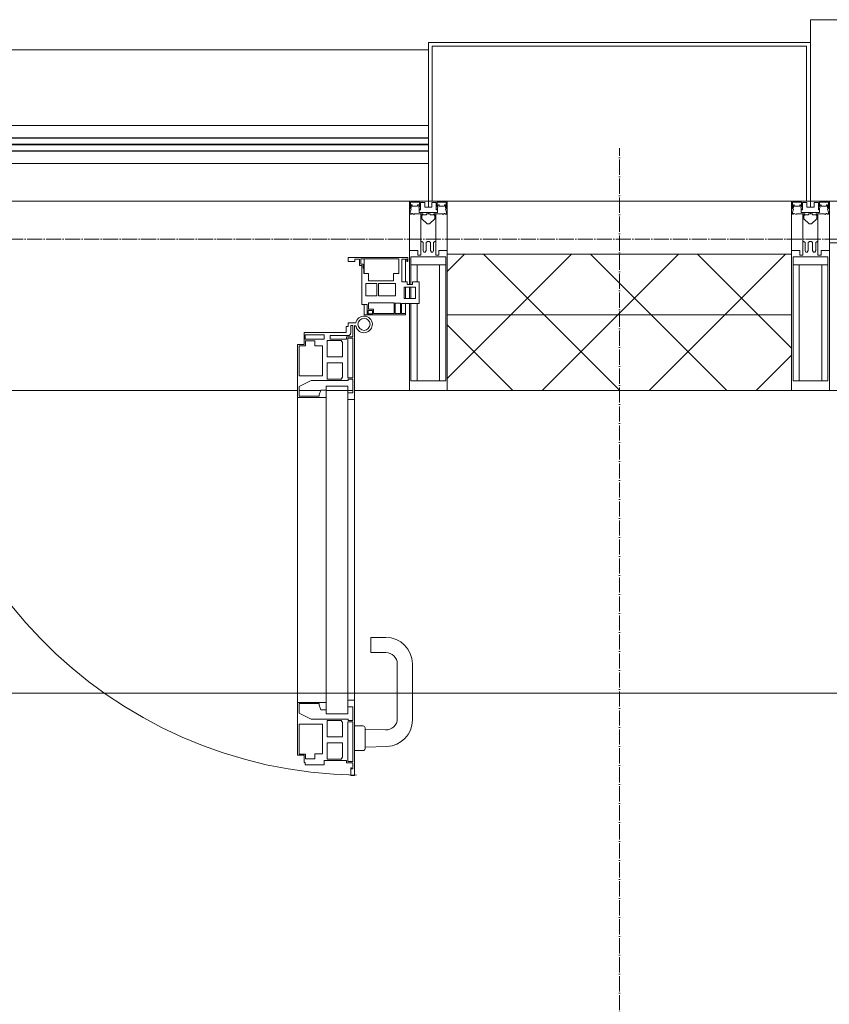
# Model space of a CAD drawing. Header units: millimetres. Extents: x 5617 to 101473, y 7718 to 212653.
# Tile 25 of 66: x 35038 to 36108, y 32089 to 33390. Entities that reach past the tile are written whole.
import ezdxf

# ---------------------------------------------------------------- set-up
doc = ezdxf.new("R2010")
doc.units = ezdxf.units.MM
doc.linetypes.add('ADSK_Линия сетки', pattern=[25, 20, -2.5, 0, -2.5])
doc.linetypes.add('Линия сетки', pattern=[25, 20, -2.5, 0, -2.5])
for name, color, linetype, lineweight in [('Двери', 7, 'Continuous', 18), ('Импосты витража', 7, 'Continuous', 18), ('Колонны', 7, 'Continuous', 18), ('Ограждение', 7, 'Continuous', 18), ('Оси', 7, 'Continuous', 9), ('Панели витража', 7, 'Continuous', 18), ('Перекрытия', 7, 'Continuous', 18), ('Поручни', 7, 'Continuous', 18), ('Стены разрез', 7, 'Continuous', 40), ('Стены штриховка', 7, 'Continuous', 40), ('Элементы узлов', 7, 'Continuous', 18)]:
    doc.layers.add(name, color=color, linetype=linetype, lineweight=lineweight)
pattern_1 = [(45, (0, 0), (-70.71068, 70.71068), []), (135, (0, 0), (-70.71068, -70.71068), [])]

# ---------------------------------------------------------------- blocks, each defined once
blk = doc.blocks.new('135_SLK_K4_AR_rvt-1-МКСС_К4_L19_64_800_')
at = {"layer": 'Перекрытия', "color": 253, "true_color": 0xaaaaaa}
blk.add_line((113250, 32500), (109700, 32500), dxfattribs=at)
blk = doc.blocks.new('System Panel - A_PAN_Glass-7513417-МКСС_К4_L19_64_800_')
at = {"layer": 'Панели витража', "color": 253, "lineweight": 5, "true_color": 0xaaaaaa}
for p, q in [((656.25, 0), (-656.25, 0)), ((-656.25, 0), (-656.25, -55)), ((656.25, -55), (656.25, 0)), ((-656.25, -55), (656.25, -55))]:
    blk.add_line(p, q, dxfattribs=at)
blk = doc.blocks.new('Rectangular Mullion - R_StandardFrame_50Wx250H-V62-МКСС_К4_L19_64_800_')
at = {"layer": 'Импосты витража', "color": 253, "lineweight": 5, "true_color": 0xaaaaaa}
blk.add_line((132872.5, 32900), (131560, 32900), dxfattribs=at)
blk = doc.blocks.new('Rectangular Mullion - 50Wx250H-V45-МКСС_К4_L19_64_800_')
at = {"layer": 'Элементы узлов', "color": 253, "lineweight": 5, "true_color": 0xaaaaaa}
for p, q in [((-25, 135.1), (-25, 250)), ((-25, 250), (0, 250)), ((25, 250), (0, 250)), ((25, 65.2), (25, 250)), ((-23, 237.3), (0, 237.3)), ((-23, 237.3), (-23, 135.1)), ((-14.9, 135.1), (-14.9, 237.3)), ((23, 237.3), (0, 237.3)), ((14.9, 84), (14.9, 237.3)), ((23, 237.3), (23, 73.6)), ((-25, 113.4), (-25, 128.4)), ((-23, 128.4), (-23, 113.4)), ((-25, 65.2), (-25, 110.1)), ((-23, 110.1), (-23, 73.6)), ((-14.9, 84), (-14.9, 106.6)), ((0, 84), (-23, 84)), ((0, 84), (23, 84)), ((-14, 65.2), (-25, 65.2)), ((-0.5, 73.6), (-23, 73.6)), ((-14, 71.3), (-14, 65.2)), ((-10, 71.3), (-14, 71.3)), ((-10, 53), (-10, 71.3)), ((-7, 65.2), (-5.9, 67.3)), ((-7, 65.2), (-7, 54.7)), ((-4.1, 67.3), (-5.9, 67.3)), ((-4.1, 67.3), (-2.9, 65.1)), ((0.5, 73.6), (23, 73.6)), ((4.1, 67.3), (2.9, 65.1)), ((4.1, 67.3), (5.9, 67.3)), ((7, 65.2), (5.9, 67.3)), ((7, 65.2), (7, 54.7)), ((10, 71.3), (14, 71.3)), ((10, 53), (10, 71.3)), ((14, 71.3), (14, 65.2)), ((14, 65.2), (25, 65.2)), ((-8.7, 53), (-10, 53)), ((-10, 53), (-10, 17)), ((-8.7, 53), (-7, 54.7)), ((-2.9, 65.1), (-2.9, 54.6)), ((-1.3, 53), (-2.9, 54.6)), ((0, 53), (-1.3, 53)), ((0, 53), (1.3, 53)), ((1.3, 53), (2.9, 54.6)), ((2.9, 65.1), (2.9, 54.6)), ((8.7, 53), (7, 54.7)), ((8.7, 53), (10, 53)), ((10, 53), (10, 17)), ((-8.5, 23), (-1.5, 30)), ((-1.5, 30), (0, 30)), ((1.5, 30), (0, 30)), ((8.5, 23), (1.5, 30)), ((-23.8, 14.6), (-25, 14.2)), ((-25, 0), (-25, 14.2)), ((-22.3, 17), (-23.8, 17)), ((-23.8, 17), (-23.8, 14.6)), ((-22.5, 10.6), (-23.8, 14.6)), ((-22.3, 17), (-22.3, 16)), ((-22.3, 16), (-21.3, 16)), ((-19, 17.6), (-21.3, 16)), ((-18.4, 16.6), (-19, 17.6)), ((-7.4, 16.6), (-18.4, 16.6)), ((-12.2, 9), (-12.2, 14.8)), ((-12.2, 14.8), (0, 14.8)), ((-10, 17), (-7.5, 17)), ((-8.5, 18.5), (-8.5, 23)), ((-7.5, 18.5), (-8.5, 18.5)), ((-7.5, 17), (-7.5, 18.5)), ((-7.4, 18), (-7.4, 16.6)), ((-2.6, 18), (-7.4, 18)), ((-2.6, 18), (-2.6, 16.8)), ((-2.6, 16.8), (0, 16.8)), ((2.6, 16.8), (0, 16.8)), ((0, 14.8), (0, 16.8)), ((0, 14.8), (0, 16.8)), ((12.2, 14.8), (0, 14.8)), ((2.6, 18), (2.6, 16.8)), ((2.6, 18), (7.4, 18)), ((7.4, 18), (7.4, 16.6)), ((7.4, 16.6), (18.4, 16.6)), ((7.5, 18.5), (8.5, 18.5)), ((7.5, 17), (7.5, 18.5)), ((10, 17), (7.5, 17)), ((8.5, 18.5), (8.5, 23)), ((12.2, 9), (12.2, 14.8)), ((18.4, 16.6), (19, 17.6)), ((19, 17.6), (21.3, 16)), ((22.3, 16), (21.3, 16)), ((22.3, 17), (22.3, 16)), ((22.3, 17), (23.8, 17)), ((22.5, 10.6), (23.8, 14.6)), ((23.8, 17), (23.8, 14.6)), ((23.8, 14.6), (25, 14.2)), ((25, 0), (25, 14.2)), ((-22.5, 10.6), (-23.7, 9.9)), ((-23.7, 1.3), (-23.7, 9.9)), ((-23.7, 1.3), (-11.8, 1.3)), ((-23.2, 10.2), (-22.5, 8)), ((-22.5, 8), (-22.5, 4.5)), ((-21.3, 4.5), (-22.5, 4.5)), ((-21.3, 4.5), (-21.3, 6.5)), ((-21.3, 6.5), (-14.2, 6.5)), ((-14.2, 6.5), (-14.2, 4.5)), ((-13.2, 4.5), (-14.2, 4.5)), ((-13.2, 4.5), (-12.2, 7.2)), ((-12.7, 7.6), (-11.3, 11.4)), ((-12.7, 7.6), (-11.8, 6.9)), ((-11.8, 1.3), (-11.8, 6.9)), ((-10.5, 11.2), (-11.3, 11.4)), ((-10.5, 1.5), (-10.5, 11.2)), ((-4.8, 1.5), (-10.5, 1.5)), ((0, 8), (-4.8, 8)), ((-4.8, 1.5), (-4.8, 8)), ((0, 0), (0, 8)), ((0, 8), (4.8, 8)), ((0, 0), (0, 8)), ((4.8, 1.5), (4.8, 8)), ((4.8, 1.5), (10.5, 1.5)), ((10.5, 11.2), (11.3, 11.4)), ((10.5, 1.5), (10.5, 11.2)), ((12.7, 7.6), (11.3, 11.4)), ((12.7, 7.6), (11.8, 6.9)), ((11.8, 1.3), (11.8, 6.9)), ((23.7, 1.3), (11.8, 1.3)), ((13.2, 4.5), (12.2, 7.2)), ((13.2, 4.5), (14.2, 4.5)), ((21.3, 6.5), (14.2, 6.5)), ((14.2, 6.5), (14.2, 4.5)), ((21.3, 4.5), (21.3, 6.5)), ((21.3, 4.5), (22.5, 4.5)), ((22.5, 10.6), (23.7, 9.9)), ((23.2, 10.2), (22.5, 8)), ((22.5, 8), (22.5, 4.5)), ((23.7, 1.3), (23.7, 9.9)), ((-25, 0), (0, 0)), ((25, 0), (0, 0))]:
    blk.add_line(p, q, dxfattribs=at)
for centre, start, end in [((-0.5, 73.1), 360, 90), ((0.5, 73.1), 90, 180)]:
    blk.add_arc(centre, 0.5, start, end, dxfattribs=at)
blk = doc.blocks.new('Rectangular Mullion - R_StandardFrame_50Wx250H-V59-МКСС_К4_L19_64_800_')
at = {"layer": 'Импосты витража', "color": 253, "lineweight": 5, "true_color": 0xaaaaaa}
for p, q in [((-25, 135.1), (-25, 250)), ((-25, 250), (25, 250)), ((25, 250), (25, 0)), ((-25, 113.4), (-25, 128.4)), ((-25, 0), (-25, 110.1)), ((0, 0), (-25, 0)), ((25, 0), (5, 0))]:
    blk.add_line(p, q, dxfattribs=at)
blk = doc.blocks.new('Rectangular Mullion - 50Wx250H-2623690-МКСС_К4_L19_64_800_')
at = {"layer": 'Элементы узлов', "color": 253, "lineweight": 5, "true_color": 0xaaaaaa}
for p, q in [((-25, 65.2), (-25, 250)), ((-25, 250), (0, 250)), ((25, 250), (0, 250)), ((25, 65.2), (25, 250)), ((-23, 237.3), (0, 237.3)), ((-23, 237.3), (-23, 73.6)), ((-14.9, 84), (-14.9, 237.3)), ((23, 237.3), (0, 237.3)), ((14.9, 84), (14.9, 237.3)), ((23, 237.3), (23, 73.6)), ((0, 84), (-23, 84)), ((0, 84), (23, 84)), ((-14, 65.2), (-25, 65.2)), ((-0.5, 73.6), (-23, 73.6)), ((-14, 71.3), (-14, 65.2)), ((-10, 71.3), (-14, 71.3)), ((-10, 53), (-10, 71.3)), ((-7, 65.2), (-5.9, 67.3)), ((-7, 65.2), (-7, 54.7)), ((-4.1, 67.3), (-5.9, 67.3)), ((-4.1, 67.3), (-2.9, 65.1)), ((0.5, 73.6), (23, 73.6)), ((4.1, 67.3), (2.9, 65.1)), ((4.1, 67.3), (5.9, 67.3)), ((7, 65.2), (5.9, 67.3)), ((7, 65.2), (7, 54.7)), ((10, 71.3), (14, 71.3)), ((10, 53), (10, 71.3)), ((14, 71.3), (14, 65.2)), ((14, 65.2), (25, 65.2)), ((-8.7, 53), (-10, 53)), ((-10, 53), (-10, 17)), ((-8.7, 53), (-7, 54.7)), ((-2.9, 65.1), (-2.9, 54.6)), ((-1.3, 53), (-2.9, 54.6)), ((0, 53), (-1.3, 53)), ((0, 53), (1.3, 53)), ((1.3, 53), (2.9, 54.6)), ((2.9, 65.1), (2.9, 54.6)), ((8.7, 53), (7, 54.7)), ((8.7, 53), (10, 53)), ((10, 53), (10, 17)), ((-8.5, 23), (-1.5, 30)), ((-1.5, 30), (0, 30)), ((1.5, 30), (0, 30)), ((8.5, 23), (1.5, 30)), ((-23.8, 14.6), (-25, 14.2)), ((-25, 0), (-25, 14.2)), ((-22.3, 17), (-23.8, 17)), ((-23.8, 17), (-23.8, 14.6)), ((-22.5, 10.6), (-23.8, 14.6)), ((-22.3, 17), (-22.3, 16)), ((-22.3, 16), (-21.3, 16)), ((-19, 17.6), (-21.3, 16)), ((-18.4, 16.6), (-19, 17.6)), ((-7.4, 16.6), (-18.4, 16.6)), ((-12.2, 9), (-12.2, 14.8)), ((-12.2, 14.8), (0, 14.8)), ((-10, 17), (-7.5, 17)), ((-8.5, 18.5), (-8.5, 23)), ((-7.5, 18.5), (-8.5, 18.5)), ((-7.5, 17), (-7.5, 18.5)), ((-7.4, 18), (-7.4, 16.6)), ((-2.6, 18), (-7.4, 18)), ((-2.6, 18), (-2.6, 16.8)), ((-2.6, 16.8), (0, 16.8)), ((2.6, 16.8), (0, 16.8)), ((0, 14.8), (0, 16.8)), ((0, 14.8), (0, 16.8)), ((12.2, 14.8), (0, 14.8)), ((2.6, 18), (2.6, 16.8)), ((2.6, 18), (7.4, 18)), ((7.4, 18), (7.4, 16.6)), ((7.4, 16.6), (18.4, 16.6)), ((7.5, 18.5), (8.5, 18.5)), ((7.5, 17), (7.5, 18.5)), ((10, 17), (7.5, 17)), ((8.5, 18.5), (8.5, 23)), ((12.2, 9), (12.2, 14.8)), ((18.4, 16.6), (19, 17.6)), ((19, 17.6), (21.3, 16)), ((22.3, 16), (21.3, 16)), ((22.3, 17), (22.3, 16)), ((22.3, 17), (23.8, 17)), ((22.5, 10.6), (23.8, 14.6)), ((23.8, 17), (23.8, 14.6)), ((23.8, 14.6), (25, 14.2)), ((25, 0), (25, 14.2)), ((-22.5, 10.6), (-23.7, 9.9)), ((-23.7, 1.3), (-23.7, 9.9)), ((-23.7, 1.3), (-11.8, 1.3)), ((-23.2, 10.2), (-22.5, 8)), ((-22.5, 8), (-22.5, 4.5)), ((-21.3, 4.5), (-22.5, 4.5)), ((-21.3, 4.5), (-21.3, 6.5)), ((-21.3, 6.5), (-14.2, 6.5)), ((-14.2, 6.5), (-14.2, 4.5)), ((-13.2, 4.5), (-14.2, 4.5)), ((-13.2, 4.5), (-12.2, 7.2)), ((-12.7, 7.6), (-11.3, 11.4)), ((-12.7, 7.6), (-11.8, 6.9)), ((-11.8, 1.3), (-11.8, 6.9)), ((-10.5, 11.2), (-11.3, 11.4)), ((-10.5, 1.5), (-10.5, 11.2)), ((-4.8, 1.5), (-10.5, 1.5)), ((0, 8), (-4.8, 8)), ((-4.8, 1.5), (-4.8, 8)), ((0, 0), (0, 8)), ((0, 8), (4.8, 8)), ((0, 0), (0, 8)), ((4.8, 1.5), (4.8, 8)), ((4.8, 1.5), (10.5, 1.5)), ((10.5, 11.2), (11.3, 11.4)), ((10.5, 1.5), (10.5, 11.2)), ((12.7, 7.6), (11.3, 11.4)), ((12.7, 7.6), (11.8, 6.9)), ((11.8, 1.3), (11.8, 6.9)), ((23.7, 1.3), (11.8, 1.3)), ((13.2, 4.5), (12.2, 7.2)), ((13.2, 4.5), (14.2, 4.5)), ((21.3, 6.5), (14.2, 6.5)), ((14.2, 6.5), (14.2, 4.5)), ((21.3, 4.5), (21.3, 6.5)), ((21.3, 4.5), (22.5, 4.5)), ((22.5, 10.6), (23.7, 9.9)), ((23.2, 10.2), (22.5, 8)), ((22.5, 8), (22.5, 4.5)), ((23.7, 1.3), (23.7, 9.9)), ((-25, 0), (0, 0)), ((25, 0), (0, 0))]:
    blk.add_line(p, q, dxfattribs=at)
for centre, start, end in [((-0.5, 73.1), 360, 90), ((0.5, 73.1), 90, 180)]:
    blk.add_arc(centre, 0.5, start, end, dxfattribs=at)
blk = doc.blocks.new('Rectangular Mullion - R_StandardFrame_50Wx250H-7511672-МКСС_К4_L19_64_800_')
at = {"layer": 'Импосты витража', "color": 253, "lineweight": 5, "true_color": 0xaaaaaa}
for p, q in [((-25, 0), (-25, 250)), ((-25, 250), (25, 250)), ((25, 250), (25, 0)), ((-5, 0), (-25, 0)), ((25, 0), (0, 0))]:
    blk.add_line(p, q, dxfattribs=at)
blk = doc.blocks.new('A_PAN_ALU_Door_Double - EXT_1_Double_EQ-7513418-МКСС_К4_L19_64_800_')
at = {"layer": 'Двери', "color": 253, "lineweight": 5, "true_color": 0xaaaaaa}
for p, q in [((-575.1, -160.7), (-585.4, -160.7)), ((-583.7, -164.2), (-583.7, -262.2)), ((-581.6, -179.2), (-581.6, -164.2)), ((-581.6, -164.2), (-578.6, -164.2)), ((-578.6, -164.2), (-578.6, -174.5)), ((-575.1, -165.6), (-575.1, -160.7)), ((-572.4, -165.6), (-575.1, -165.6)), ((-572.4, -173.3), (-572.4, -165.6)), ((572.4, -165.6), (575.1, -165.6)), ((572.4, -173.3), (572.4, -165.6)), ((575.1, -160.7), (585.4, -160.7)), ((575.1, -165.6), (575.1, -160.7)), ((581.6, -164.2), (578.6, -164.2)), ((578.6, -164.2), (578.6, -174.5)), ((581.6, -179.2), (581.6, -164.2)), ((583.7, -164.2), (583.7, -262.2)), ((-572.9, -179.2), (-581.6, -179.2)), ((-581.6, -233.4), (-581.6, -180.9)), ((-581.6, -180.9), (-574.6, -180.9)), ((-575.5, -177.5), (-551.3, -177.5)), ((-574.6, -180.9), (-574.6, -233.4)), ((-572.9, -182.2), (-572.9, -179.2)), ((-517.1, -173.3), (-572.4, -173.3)), ((-551.3, -177.5), (-551.3, -182.2)), ((-543.6, -182.2), (-543.6, -176.7)), ((-543.6, -176.7), (-518.6, -176.7)), ((-518.6, -176.7), (-518.6, -182.2)), ((-517.1, -189.3), (-517.1, -173.3)), ((517.1, -173.3), (572.4, -173.3)), ((517.1, -189.3), (517.1, -173.3)), ((518.6, -176.7), (518.6, -182.2)), ((543.6, -176.7), (518.6, -176.7)), ((543.6, -182.2), (543.6, -176.7)), ((551.3, -177.5), (551.3, -182.2)), ((575.5, -177.5), (551.3, -177.5)), ((572.9, -179.2), (581.6, -179.2)), ((572.9, -182.2), (572.9, -179.2)), ((574.6, -180.9), (574.6, -233.4)), ((581.6, -180.9), (574.6, -180.9)), ((581.6, -233.4), (581.6, -180.9)), ((-551.3, -182.2), (-572.9, -182.2)), ((-567.6, -186.7), (-566.1, -184)), ((-567.6, -205.7), (-567.6, -186.7)), ((-566.1, -184), (-547.7, -184)), ((-547.7, -184), (-547.7, -205.7)), ((-518.6, -182.2), (-543.6, -182.2)), ((-541.3, -230.6), (-541.3, -191)), ((-541.3, -191), (-531.2, -191)), ((-531.2, -191), (-531.2, -184.4)), ((-531.2, -184.4), (-518.8, -184.4)), ((-518.8, -184.4), (-518.8, -191)), ((-518.8, -191), (-510.6, -191)), ((-508.2, -189.3), (-517.1, -189.3)), ((-510.6, -191), (-510.6, -230.6)), ((-508.2, -259.2), (-508.2, -189.3)), ((508.2, -189.3), (517.1, -189.3)), ((508.2, -259.2), (508.2, -189.3)), ((510.6, -191), (510.6, -230.6)), ((518.8, -191), (510.6, -191)), ((518.6, -182.2), (543.6, -182.2)), ((518.8, -184.4), (518.8, -191)), ((531.2, -184.4), (518.8, -184.4)), ((531.2, -191), (531.2, -184.4)), ((541.3, -191), (531.2, -191)), ((541.3, -230.6), (541.3, -191)), ((547.7, -184), (547.7, -205.7)), ((566.1, -184), (547.7, -184)), ((551.3, -182.2), (572.9, -182.2)), ((567.6, -186.7), (566.1, -184)), ((567.6, -205.7), (567.6, -186.7)), ((-547.7, -205.7), (-567.6, -205.7)), ((547.7, -205.7), (567.6, -205.7)), ((-567.6, -232.6), (-567.6, -213.6)), ((-567.6, -213.6), (-547.7, -213.6)), ((-547.7, -213.6), (-547.7, -235.3)), ((567.6, -213.6), (547.7, -213.6)), ((547.7, -213.6), (547.7, -235.3)), ((567.6, -232.6), (567.6, -213.6)), ((-574.6, -233.4), (-581.6, -233.4)), ((-566.1, -235.3), (-567.6, -232.6)), ((-510.6, -230.6), (-541.3, -230.6)), ((510.6, -230.6), (541.3, -230.6)), ((566.1, -235.3), (567.6, -232.6)), ((574.6, -233.4), (581.6, -233.4)), ((-583.7, -244.2), (-583.7, -677.3)), ((-581.6, -253.1), (-581.6, -235.1)), ((-581.6, -235.1), (-575.4, -235.1)), ((-575.4, -235.1), (-575.4, -237.1)), ((-575.4, -237.1), (-526.4, -237.1)), ((-574.6, -244.2), (-546, -244.2)), ((-574.6, -244.2), (-574.6, -677.3)), ((-547.7, -235.3), (-566.1, -235.3)), ((-546, -677.3), (-546, -244.2)), ((-526.4, -237.1), (-510.6, -244.7)), ((-510.6, -244.7), (-510.6, -257.7)), ((526.4, -237.1), (510.6, -244.7)), ((510.6, -244.7), (510.6, -257.7)), ((575.4, -237.1), (526.4, -237.1)), ((546, -677.3), (546, -244.2)), ((574.6, -244.2), (546, -244.2)), ((547.7, -235.3), (566.1, -235.3)), ((574.6, -244.2), (574.6, -677.3)), ((575.4, -235.1), (575.4, -237.1)), ((581.6, -235.1), (575.4, -235.1)), ((581.6, -253.1), (581.6, -235.1)), ((583.7, -244.2), (583.7, -677.3)), ((-574.6, -253.1), (-581.6, -253.1)), ((-574.6, -262.2), (-574.6, -253.1)), ((-539.3, -249.6), (-546, -249.6)), ((-546, -249.6), (-546, -259.2)), ((-546, -259.2), (-508.2, -259.2)), ((-537.1, -255.7), (-539.3, -249.6)), ((-537.1, -257.7), (-537.1, -255.7)), ((-510.6, -257.7), (-537.1, -257.7)), ((-508.2, -662.3), (-508.2, -259.2)), ((546, -259.2), (508.2, -259.2)), ((508.2, -662.3), (508.2, -259.2)), ((510.6, -257.7), (537.1, -257.7)), ((537.1, -255.7), (539.3, -249.6)), ((537.1, -257.7), (537.1, -255.7)), ((539.3, -249.6), (546, -249.6)), ((546, -249.6), (546, -259.2)), ((574.6, -253.1), (581.6, -253.1)), ((574.6, -262.2), (574.6, -253.1)), ((-583.7, -262.2), (-574.6, -262.2)), ((583.7, -262.2), (574.6, -262.2)), ((-574.6, -659.3), (-583.7, -659.3)), ((-583.7, -659.3), (-583.7, -758.9)), ((-574.6, -659.3), (-583.7, -659.3)), ((-583.7, -659.3), (-583.7, -758.9)), ((-574.6, -668.4), (-574.6, -659.3)), ((-574.6, -668.4), (-574.6, -659.3)), ((-508.2, -662.3), (-546, -662.3)), ((-546, -662.3), (-546, -672)), ((-508.2, -662.3), (-546, -662.3)), ((-546, -662.3), (-546, -672)), ((-508.2, -732.3), (-508.2, -662.3)), ((-508.2, -732.3), (-508.2, -662.3)), ((508.2, -662.3), (546, -662.3)), ((508.2, -732.3), (508.2, -662.3)), ((508.2, -662.3), (546, -662.3)), ((508.2, -732.3), (508.2, -662.3)), ((546, -662.3), (546, -672)), ((546, -662.3), (546, -672)), ((574.6, -659.3), (583.7, -659.3)), ((574.6, -668.4), (574.6, -659.3)), ((574.6, -659.3), (583.7, -659.3)), ((574.6, -668.4), (574.6, -659.3)), ((583.7, -659.3), (583.7, -758.9)), ((583.7, -659.3), (583.7, -758.9)), ((-581.6, -686.5), (-581.6, -668.4)), ((-581.6, -668.4), (-574.6, -668.4)), ((-581.6, -686.5), (-581.6, -668.4)), ((-581.6, -668.4), (-574.6, -668.4)), ((-546, -672), (-539.3, -672)), ((-546, -672), (-539.3, -672)), ((-539.3, -672), (-537.1, -665.9)), ((-539.3, -672), (-537.1, -665.9)), ((-537.1, -665.9), (-537.1, -663.8)), ((-537.1, -663.8), (-510.6, -663.8)), ((-537.1, -665.9), (-537.1, -663.8)), ((-537.1, -663.8), (-510.6, -663.8)), ((-510.6, -663.8), (-510.6, -676.8)), ((-510.6, -663.8), (-510.6, -676.8)), ((510.6, -663.8), (510.6, -676.8)), ((537.1, -663.8), (510.6, -663.8)), ((510.6, -663.8), (510.6, -676.8)), ((537.1, -663.8), (510.6, -663.8)), ((537.1, -665.9), (537.1, -663.8)), ((537.1, -665.9), (537.1, -663.8)), ((539.3, -672), (537.1, -665.9)), ((539.3, -672), (537.1, -665.9)), ((546, -672), (539.3, -672)), ((546, -672), (539.3, -672)), ((581.6, -668.4), (574.6, -668.4)), ((581.6, -668.4), (574.6, -668.4)), ((581.6, -686.5), (581.6, -668.4)), ((581.6, -686.5), (581.6, -668.4)), ((-575.4, -686.5), (-581.6, -686.5)), ((-575.4, -686.5), (-581.6, -686.5)), ((-581.6, -740.6), (-581.6, -688.2)), ((-581.6, -688.2), (-574.6, -688.2)), ((-581.6, -740.6), (-581.6, -688.2)), ((-581.6, -688.2), (-574.6, -688.2)), ((-526.4, -684.5), (-575.4, -684.5)), ((-575.4, -684.5), (-575.4, -686.5)), ((-526.4, -684.5), (-575.4, -684.5)), ((-575.4, -684.5), (-575.4, -686.5)), ((-574.6, -677.3), (-546, -677.3)), ((-574.6, -688.2), (-574.6, -740.6)), ((-574.6, -688.2), (-574.6, -740.6)), ((-567.6, -688.9), (-566.1, -686.3)), ((-567.6, -688.9), (-566.1, -686.3)), ((-567.6, -708), (-567.6, -688.9)), ((-567.6, -708), (-567.6, -688.9)), ((-566.1, -686.3), (-547.7, -686.3)), ((-566.1, -686.3), (-547.7, -686.3)), ((-547.7, -686.3), (-547.7, -708)), ((-547.7, -686.3), (-547.7, -708)), ((-510.6, -676.8), (-526.4, -684.5)), ((-510.6, -676.8), (-526.4, -684.5)), ((510.6, -676.8), (526.4, -684.5)), ((510.6, -676.8), (526.4, -684.5)), ((526.4, -684.5), (575.4, -684.5)), ((526.4, -684.5), (575.4, -684.5)), ((574.6, -677.3), (546, -677.3)), ((547.7, -686.3), (547.7, -708)), ((566.1, -686.3), (547.7, -686.3)), ((547.7, -686.3), (547.7, -708)), ((566.1, -686.3), (547.7, -686.3)), ((567.6, -688.9), (566.1, -686.3)), ((567.6, -688.9), (566.1, -686.3)), ((567.6, -708), (567.6, -688.9)), ((567.6, -708), (567.6, -688.9)), ((581.6, -688.2), (574.6, -688.2)), ((574.6, -688.2), (574.6, -740.6)), ((581.6, -688.2), (574.6, -688.2)), ((574.6, -688.2), (574.6, -740.6)), ((575.4, -684.5), (575.4, -686.5)), ((575.4, -684.5), (575.4, -686.5)), ((575.4, -686.5), (581.6, -686.5)), ((575.4, -686.5), (581.6, -686.5)), ((581.6, -740.6), (581.6, -688.2)), ((581.6, -740.6), (581.6, -688.2)), ((-541.3, -730.5), (-541.3, -691)), ((-541.3, -691), (-510.6, -691)), ((-541.3, -730.5), (-541.3, -691)), ((-541.3, -691), (-510.6, -691)), ((-510.6, -691), (-510.6, -730.6)), ((-510.6, -691), (-510.6, -730.6)), ((541.3, -691), (510.6, -691)), ((510.6, -691), (510.6, -730.6)), ((541.3, -691), (510.6, -691)), ((510.6, -691), (510.6, -730.6)), ((541.3, -730.5), (541.3, -691)), ((541.3, -730.5), (541.3, -691)), ((-547.7, -708), (-567.6, -708)), ((-547.7, -708), (-567.6, -708)), ((547.7, -708), (567.6, -708)), ((547.7, -708), (567.6, -708)), ((-567.6, -734.8), (-567.6, -715.8)), ((-567.6, -715.8), (-547.7, -715.8)), ((-567.6, -734.8), (-567.6, -715.8)), ((-567.6, -715.8), (-547.7, -715.8)), ((-547.7, -715.8), (-547.7, -737.5)), ((-547.7, -715.8), (-547.7, -737.5)), ((567.6, -715.8), (547.7, -715.8)), ((547.7, -715.8), (547.7, -737.5)), ((567.6, -715.8), (547.7, -715.8)), ((547.7, -715.8), (547.7, -737.5)), ((567.6, -734.8), (567.6, -715.8)), ((567.6, -734.8), (567.6, -715.8)), ((-574.6, -740.6), (-581.6, -740.6)), ((-574.6, -740.6), (-581.6, -740.6)), ((-572.9, -742.3), (-572.9, -739.3)), ((-572.9, -739.3), (-543.6, -739.3)), ((-572.9, -742.3), (-572.9, -739.3)), ((-572.9, -739.3), (-543.6, -739.3)), ((-566.1, -737.5), (-567.6, -734.8)), ((-566.1, -737.5), (-567.6, -734.8)), ((-547.7, -737.5), (-566.1, -737.5)), ((-547.7, -737.5), (-566.1, -737.5)), ((-543.6, -739.3), (-543.6, -744.8)), ((-543.6, -739.3), (-543.6, -744.8)), ((-531.2, -730.5), (-541.3, -730.5)), ((-531.2, -730.5), (-541.3, -730.5)), ((-531.2, -737.1), (-531.2, -730.5)), ((-531.2, -737.1), (-531.2, -730.5)), ((-518.8, -737.1), (-531.2, -737.1)), ((-518.8, -737.1), (-531.2, -737.1)), ((-510.6, -730.6), (-518.8, -730.6)), ((-518.8, -730.6), (-518.8, -737.1)), ((-510.6, -730.6), (-518.8, -730.6)), ((-518.8, -730.6), (-518.8, -737.1)), ((-518.6, -744.8), (-518.6, -741.8)), ((-518.6, -741.8), (-517.1, -741.8)), ((-518.6, -744.8), (-518.6, -741.8)), ((-518.6, -741.8), (-517.1, -741.8)), ((-517.1, -741.8), (-517.1, -732.3)), ((-517.1, -732.3), (-508.2, -732.3)), ((-517.1, -741.8), (-517.1, -732.3)), ((-517.1, -732.3), (-508.2, -732.3)), ((517.1, -732.3), (508.2, -732.3)), ((517.1, -732.3), (508.2, -732.3)), ((510.6, -730.6), (518.8, -730.6)), ((510.6, -730.6), (518.8, -730.6)), ((517.1, -741.8), (517.1, -732.3)), ((517.1, -741.8), (517.1, -732.3)), ((518.6, -741.8), (517.1, -741.8)), ((518.6, -741.8), (517.1, -741.8)), ((518.6, -744.8), (518.6, -741.8)), ((518.6, -744.8), (518.6, -741.8)), ((518.8, -730.6), (518.8, -737.1)), ((518.8, -730.6), (518.8, -737.1)), ((518.8, -737.1), (531.2, -737.1)), ((518.8, -737.1), (531.2, -737.1)), ((531.2, -730.5), (541.3, -730.5)), ((531.2, -737.1), (531.2, -730.5)), ((531.2, -730.5), (541.3, -730.5)), ((531.2, -737.1), (531.2, -730.5)), ((543.6, -739.3), (543.6, -744.8)), ((572.9, -739.3), (543.6, -739.3)), ((543.6, -739.3), (543.6, -744.8)), ((572.9, -739.3), (543.6, -739.3)), ((547.7, -737.5), (566.1, -737.5)), ((547.7, -737.5), (566.1, -737.5)), ((566.1, -737.5), (567.6, -734.8)), ((566.1, -737.5), (567.6, -734.8)), ((572.9, -742.3), (572.9, -739.3)), ((572.9, -742.3), (572.9, -739.3)), ((574.6, -740.6), (581.6, -740.6)), ((574.6, -740.6), (581.6, -740.6)), ((-581.6, -750.3), (-581.6, -742.3)), ((-581.6, -742.3), (-572.9, -742.3)), ((-581.6, -750.3), (-581.6, -742.3)), ((-581.6, -742.3), (-572.9, -742.3)), ((-579.8, -750.3), (-581.6, -750.3)), ((-579.8, -750.3), (-581.6, -750.3)), ((-578.6, -748.9), (-579.8, -748.9)), ((-579.8, -748.9), (-579.8, -750.3)), ((-578.6, -748.9), (-579.8, -748.9)), ((-579.8, -748.9), (-579.8, -750.3)), ((-578.6, -758.9), (-578.6, -748.9)), ((-578.6, -758.9), (-578.6, -748.9)), ((-543.6, -744.8), (-518.6, -744.8)), ((-543.6, -744.8), (-518.6, -744.8)), ((543.6, -744.8), (518.6, -744.8)), ((543.6, -744.8), (518.6, -744.8)), ((581.6, -742.3), (572.9, -742.3)), ((581.6, -742.3), (572.9, -742.3)), ((578.6, -748.9), (579.8, -748.9)), ((578.6, -758.9), (578.6, -748.9)), ((578.6, -748.9), (579.8, -748.9)), ((578.6, -758.9), (578.6, -748.9)), ((579.8, -748.9), (579.8, -750.3)), ((579.8, -748.9), (579.8, -750.3)), ((579.8, -750.3), (581.6, -750.3)), ((579.8, -750.3), (581.6, -750.3)), ((581.6, -750.3), (581.6, -742.3)), ((581.6, -750.3), (581.6, -742.3)), ((-583.7, -758.9), (-578.6, -758.9)), ((-583.7, -758.9), (-578.6, -758.9)), ((583.7, -758.9), (578.6, -758.9)), ((583.7, -758.9), (578.6, -758.9))]:
    blk.add_line(p, q, dxfattribs=at)
at = {"layer": 'Двери', "lineweight": 5}
for p, q in [((-625.1, -576.5), (-605.1, -576.5)), ((-605.1, -576.5), (-605.1, -596.5)), ((625.1, -576.5), (605.1, -576.5)), ((605.1, -576.5), (605.1, -596.5)), ((-605.1, -596.5), (-625.1, -596.5)), ((605.1, -596.5), (625.1, -596.5)), ((-660.1, -685.7), (-660.1, -611.5)), ((-640.1, -611.5), (-640.1, -683.8)), ((640.1, -611.5), (640.1, -683.8)), ((660.1, -685.7), (660.1, -611.5)), ((-624.5, -698.8), (-597.6, -697.7)), ((-597.6, -723.5), (-597.6, -696)), ((-595.1, -693.5), (-583.6, -693.5)), ((595.1, -693.5), (583.6, -693.5)), ((597.6, -723.5), (597.6, -696)), ((624.5, -698.8), (597.6, -697.7)), ((-597.6, -721.7), (-626.4, -720.7)), ((-583.6, -726), (-595.1, -726)), ((583.6, -726), (595.1, -726)), ((597.6, -721.7), (626.4, -720.7))]:
    blk.add_line(p, q, dxfattribs=at)
at = {"layer": 'Двери', "color": 253, "lineweight": 5, "true_color": 0xaaaaaa}
for centre, radius, start, end in [((-596.2, -162.7), 11, 9.9716, 343.953), ((-596.2, -162.6), 8, 90, 270), ((-596.2, -162.6), 8, 270, 90), ((596.2, -162.7), 11, 196.047, 170.0284), ((596.2, -162.6), 8, 90, 270), ((596.2, -162.6), 8, 270, 90), ((-583.7, -166.3), 2.03, 90, 163.9279), ((583.7, -166.3), 2.03, 16.0721, 90), ((-575.5, -174.5), 3, 180, 270), ((575.5, -174.5), 3, 270, 0)]:
    blk.add_arc(centre, radius, start, end, dxfattribs=at)
at = {"layer": 'Двери', "color": 254, "lineweight": 5, "true_color": 0xd4d4d4}
for centre, start, end in [((-596.2, -162.6), 270.9387, 0.704), ((596.2, -162.6), 179.296, 269.0613)]:
    blk.add_arc(centre, 596.2, start, end, dxfattribs=at)
at = {"layer": 'Двери', "lineweight": 5}
for centre, radius, start, end in [((-625.1, -611.5), 35, 90, 180), ((625.1, -611.5), 35, 0, 90), ((-625.1, -611.5), 15, 90, 180), ((625.1, -611.5), 15, 0, 90), ((-625.1, -685.7), 35, 180, 267.8055), ((-625.1, -683.8), 15, 180, 272.1944), ((625.1, -683.8), 15, 267.8056, 0), ((625.1, -685.7), 35, 272.1945, 0), ((-595.1, -696), 2.5, 90, 180), ((595.1, -696), 2.5, 0, 90), ((-595.1, -723.5), 2.5, 180, 270), ((595.1, -723.5), 2.5, 270, 0)]:
    blk.add_arc(centre, radius, start, end, dxfattribs=at)
at = {"layer": 'Панели витража', "color": 253, "lineweight": 5, "true_color": 0xaaaaaa}
for p, q in [((-654.3, -79.5), (-654.3, -74.5)), ((-654.3, -74.5), (-575.3, -74.5)), ((-652.8, -76.7), (-652.8, -79.5)), ((-646.3, -76.7), (-652.8, -76.7)), ((-651.2, -76.7), (-651.2, -106.6)), ((-646.3, -106.6), (-646.3, -76.7)), ((-592, -76.3), (-642.4, -76.3)), ((-642.4, -76.3), (-642.4, -95.5)), ((-596.2, -95.5), (-596.2, -76.2)), ((-592, -83.1), (-592, -76.3)), ((-590.3, -76.5), (-590.3, -84.8)), ((-583.9, -76.5), (-590.3, -76.5)), ((-583.9, -79.5), (-583.9, -76.5)), ((-575.3, -74.5), (-575.3, -79.5)), ((575.3, -74.5), (654.3, -74.5)), ((575.3, -79.5), (575.3, -74.5)), ((583.9, -76.5), (583.9, -79.5)), ((590.3, -76.5), (583.9, -76.5)), ((590.3, -84.8), (590.3, -76.5)), ((592, -76.3), (592, -83.1)), ((642.4, -76.3), (592, -76.3)), ((596.2, -76.2), (596.2, -95.5)), ((642.4, -95.5), (642.4, -76.3)), ((646.3, -76.7), (646.3, -106.6)), ((652.8, -76.7), (646.3, -76.7)), ((651.2, -106.6), (651.2, -76.7)), ((652.8, -79.5), (652.8, -76.7)), ((654.3, -74.5), (654.3, -79.5)), ((-652.8, -79.5), (-654.3, -79.5)), ((-595.8, -89), (-595, -88.2)), ((-595.8, -95.5), (-595.8, -89)), ((-595, -83.1), (-592, -83.1)), ((-595, -88.2), (-595, -83.1)), ((-593.3, -84.8), (-593.3, -136.5)), ((-590.3, -84.8), (-593.3, -84.8)), ((-575.3, -79.5), (-583.9, -79.5)), ((583.9, -79.5), (575.3, -79.5)), ((593.3, -84.8), (590.3, -84.8)), ((592, -83.1), (595, -83.1)), ((593.3, -136.5), (593.3, -84.8)), ((595, -83.1), (595, -88.2)), ((595, -88.2), (595.8, -89)), ((595.8, -89), (595.8, -95.5)), ((654.3, -79.5), (652.8, -79.5)), ((-642.4, -95.5), (-635.3, -95.5)), ((-635.3, -95.5), (-635.3, -105)), ((-602.1, -95.5), (-595.8, -95.5)), ((-602.1, -105), (-602.1, -95.5)), ((595.8, -95.5), (602.1, -95.5)), ((602.1, -95.5), (602.1, -105)), ((635.3, -95.5), (642.4, -95.5)), ((635.3, -105), (635.3, -95.5)), ((-669.2, -106.6), (-660.2, -106.6)), ((-669.2, -135.1), (-669.2, -106.6)), ((-664.2, -113.4), (-664.2, -128.4)), ((-649.2, -113.4), (-664.2, -113.4)), ((-660.2, -106.6), (-660.2, -110.1)), ((-660.2, -110.1), (-653.3, -110.1)), ((-653.3, -106.6), (-646.3, -106.6)), ((-653.3, -110.1), (-653.3, -106.6)), ((-651.2, -113.4), (-651.2, -128.4)), ((-649.2, -128.4), (-649.2, -113.4)), ((-637.8, -108.8), (-637.8, -125)), ((-615.2, -108.8), (-637.8, -108.8)), ((-635.3, -105), (-602.1, -105)), ((-615.2, -125), (-615.2, -108.8)), ((-613, -108.8), (-613, -125)), ((-598.7, -108.8), (-613, -108.8)), ((-598.7, -125), (-598.7, -108.8)), ((598.7, -108.8), (598.7, -125)), ((613, -108.8), (598.7, -108.8)), ((602.1, -105), (635.3, -105)), ((613, -125), (613, -108.8)), ((615.2, -108.8), (615.2, -125)), ((637.8, -108.8), (615.2, -108.8)), ((637.8, -125), (637.8, -108.8)), ((646.3, -106.6), (653.3, -106.6)), ((649.2, -113.4), (649.2, -128.4)), ((664.2, -113.4), (649.2, -113.4)), ((651.2, -128.4), (651.2, -113.4)), ((653.3, -106.6), (653.3, -110.1)), ((653.3, -110.1), (660.2, -110.1)), ((660.2, -106.6), (669.2, -106.6)), ((660.2, -110.1), (660.2, -106.6)), ((664.2, -128.4), (664.2, -113.4)), ((669.2, -106.6), (669.2, -135.1)), ((-664.2, -128.4), (-649.2, -128.4)), ((-637.8, -125), (-615.2, -125)), ((-613, -125), (-598.7, -125)), ((598.7, -125), (613, -125)), ((615.2, -125), (637.8, -125)), ((649.2, -128.4), (664.2, -128.4)), ((-645.9, -135.1), (-669.2, -135.1)), ((-651.2, -135.1), (-651.2, -148.5)), ((-645.9, -148.5), (-645.9, -135.1)), ((-644.3, -134.5), (-644.3, -148.2)), ((-637.3, -134.5), (-644.3, -134.5)), ((-637.3, -148.2), (-637.3, -134.5)), ((-635.9, -134.2), (-635.9, -148.4)), ((-601.9, -134.2), (-635.9, -134.2)), ((-608.9, -142.8), (-601.9, -142.8)), ((-608.9, -148.4), (-608.9, -142.8)), ((-601.9, -142.8), (-601.9, -134.2)), ((-600.3, -136.5), (-600.3, -150)), ((-593.3, -136.5), (-600.3, -136.5)), ((-596.2, -150), (-596.2, -136.5)), ((600.3, -136.5), (593.3, -136.5)), ((596.2, -136.5), (596.2, -150)), ((600.3, -150), (600.3, -136.5)), ((635.9, -134.2), (601.9, -134.2)), ((601.9, -134.2), (601.9, -142.8)), ((601.9, -142.8), (608.9, -142.8)), ((608.9, -142.8), (608.9, -148.4)), ((635.9, -148.4), (635.9, -134.2)), ((637.3, -134.5), (637.3, -148.2)), ((644.3, -134.5), (637.3, -134.5)), ((644.3, -148.2), (644.3, -134.5)), ((645.9, -135.1), (645.9, -148.5)), ((669.2, -135.1), (645.9, -135.1)), ((651.2, -148.5), (651.2, -135.1)), ((-651.2, -148.5), (-645.9, -148.5)), ((-651.2, -150), (-651.2, -148.5)), ((-600.3, -150), (-651.2, -150)), ((-644.3, -148.2), (-637.3, -148.2)), ((-635.9, -148.4), (-608.9, -148.4)), ((-607.5, -144.4), (-607.5, -148.7)), ((-601.5, -144.4), (-607.5, -144.4)), ((-607.5, -148.7), (-601.5, -148.7)), ((-601.5, -148.7), (-601.5, -144.4)), ((-600.3, -150), (-596.2, -150)), ((596.2, -150), (600.3, -150)), ((651.2, -150), (600.3, -150)), ((601.5, -144.4), (601.5, -148.7)), ((607.5, -144.4), (601.5, -144.4)), ((601.5, -148.7), (607.5, -148.7)), ((607.5, -148.7), (607.5, -144.4)), ((608.9, -148.4), (635.9, -148.4)), ((637.3, -148.2), (644.3, -148.2)), ((645.9, -148.5), (651.2, -148.5)), ((651.2, -148.5), (651.2, -150))]:
    blk.add_line(p, q, dxfattribs=at)
blk = doc.blocks.new('Rectangular Mullion - R_StandardFrame_50Wx250H-5816490-МКСС_К4_L19_64_800_')
at = {"layer": 'Импосты витража', "color": 253, "lineweight": 5, "true_color": 0xaaaaaa}
for p, q in [((134740, 33150), (133427.5, 33150)), ((133500, 32900), (133427.5, 32900)), ((133537.8, 32900), (133502.1, 32900)), ((133573.2, 32900), (133544.6, 32900)), ((134592, 32900), (133575.5, 32900)), ((134622.9, 32900), (134594.3, 32900)), ((134665.4, 32900), (134629.7, 32900)), ((134740, 32900), (134667.5, 32900))]:
    blk.add_line(p, q, dxfattribs=at)
blk = doc.blocks.new('Ограждение - Ограждение-6015080-МКСС_К4_L19_64_800_')
at = {"layer": 'Поручни', "color": 253, "lineweight": 5, "true_color": 0xaaaaaa}
for p, q in [((28547.5, 17850), (27185, 17850)), ((28547.5, 17834), (27185, 17834)), ((28547.5, 17833.5), (27185, 17833.5)), ((28547.5, 17825.5), (27185, 17825.5)), ((28547.5, 17824.5), (27185, 17824.5)), ((28547.5, 17816.5), (27185, 17816.5)), ((28547.5, 17816), (27185, 17816)), ((27185, 17800), (28547.5, 17800))]:
    blk.add_line(p, q, dxfattribs=at)
blk = doc.blocks.new('A_SLK_PAN_Type1 - Прямой тип панели-6538331-МКСС_К4_L19_64_800_')
at = {"layer": 'Колонны', "lineweight": 5}
for p, q in [((-247.5, 0), (-252.5, 0)), ((-252.5, 0), (-252.5, -210)), ((-247.5, -205), (-247.5, 0)), ((227.5, 0), (-227.5, 0)), ((247.5, 0), (247.5, -205)), ((252.5, 0), (247.5, 0)), ((252.5, -210), (252.5, 0)), ((247.5, -205), (-247.5, -205)), ((-252.5, -210), (252.5, -210))]:
    blk.add_line(p, q, dxfattribs=at)
blk = doc.blocks.new('A_OGR_PAN_Отлив - A_OGR_PAN_Отлив-6265649-МКСС_К4_L19_64_800_')
at = {"layer": 'Колонны', "color": 253, "lineweight": 5, "true_color": 0xaaaaaa}
for p in [(681.25, 240), (-681.25, 210)]:
    blk.add_line(p, (-681.25, 240), dxfattribs=at)
blk = doc.blocks.new('A_OGR_PAN_Отлив - A_OGR_PAN_Отлив-6266072-МКСС_К4_L19_64_800_')
at = {"layer": 'Колонны', "color": 253, "lineweight": 5, "true_color": 0xaaaaaa}
for p in [(681.25, 200), (-681.25, 170)]:
    blk.add_line(p, (-681.25, 200), dxfattribs=at)
blk = doc.blocks.new('135_SLK_K4_AR_FCD_rvt-1-МКСС_К4_L19_64_800_')
at = {"layer": 'Стены разрез', "lineweight": 5, "true_color": 0xaaaaaa}
h = blk.add_hatch(dxfattribs=at)
h.set_pattern_fill('FP_4', color=253, style=0, pattern_type=2)
h.set_pattern_definition(pattern_1)
h.paths.add_polyline_path([(111777.5, 33000), (111777.5, 33080), (111322.5, 33080), (111322.5, 33000), (111435.7, 33000)])
h = blk.add_hatch(dxfattribs=at)
h.set_pattern_fill('FP_4', color=253, style=0, pattern_type=2)
h.set_pattern_definition(pattern_1)
h.paths.add_polyline_path([(111777.5, 32900), (111777.5, 33000), (111322.5, 33000), (111322.5, 32900), (111435.7, 32900)])
at = {"layer": 'Стены разрез', "color": 253, "lineweight": 9, "true_color": 0xaaaaaa}
for p, q in [((111777.5, 33080), (111322.5, 33080)), ((111322.5, 33080), (111322.5, 32900)), ((111777.5, 32900), (111777.5, 33080)), ((111322.5, 32900), (111777.5, 32900))]:
    blk.add_line(p, q, dxfattribs=at)
at = {"layer": 'Стены штриховка', "color": 253, "lineweight": 9, "true_color": 0xaaaaaa}
blk.add_line((111777.5, 33000), (111322.5, 33000), dxfattribs=at)
at = {"layer": 'Импосты витража', "color": 253, "lineweight": 5, "true_color": 0xaaaaaa}
for name, p in [('Rectangular Mullion - R_StandardFrame_50Wx250H-5816490-МКСС_К4_L19_64_800_', (-23467.5, 0)), ('Rectangular Mullion - R_StandardFrame_50Wx250H-V62-МКСС_К4_L19_64_800_', (-19732.5, 0))]:
    blk.add_blockref(name, p, dxfattribs=at)
at = {"layer": 'Импосты витража', "color": 253, "lineweight": 5, "true_color": 0xaaaaaa, "extrusion": (0, 0, -1), "rotation": 180}
for name, p in [('Rectangular Mullion - 50Wx250H-V45-МКСС_К4_L19_64_800_', (-111297.5, 33150)), ('Rectangular Mullion - R_StandardFrame_50Wx250H-V59-МКСС_К4_L19_64_800_', (-111297.5, 33150)), ('Rectangular Mullion - 50Wx250H-2623690-МКСС_К4_L19_64_800_', (-111802.5, 33150)), ('Rectangular Mullion - R_StandardFrame_50Wx250H-7511672-МКСС_К4_L19_64_800_', (-111802.5, 33150))]:
    blk.add_blockref(name, p, dxfattribs=at)
at = {"layer": 'Колонны', "color": 253, "lineweight": 5, "true_color": 0xaaaaaa}
for name, p in [('A_OGR_PAN_Отлив - A_OGR_PAN_Отлив-6265649-МКСС_К4_L19_64_800_', (112483.8, 33150)), ('A_OGR_PAN_Отлив - A_OGR_PAN_Отлив-6266072-МКСС_К4_L19_64_800_', (110616.3, 33150))]:
    blk.add_blockref(name, p, dxfattribs=at)
at = {"layer": 'Колонны', "color": 253, "lineweight": 5, "true_color": 0xaaaaaa, "rotation": 180}
blk.add_blockref('A_SLK_PAN_Type1 - Прямой тип панели-6538331-МКСС_К4_L19_64_800_', (111550, 33150), dxfattribs=at)
at = {"layer": 'Ограждение', "color": 253, "lineweight": 5, "true_color": 0xaaaaaa}
blk.add_blockref('Ограждение - Ограждение-6015080-МКСС_К4_L19_64_800_', (82750, 15400), dxfattribs=at)
at = {"layer": 'Панели витража', "color": 253, "lineweight": 5, "true_color": 0xaaaaaa}
for name, p in [('System Panel - A_PAN_Glass-7513417-МКСС_К4_L19_64_800_', (112483.8, 33150)), ('A_PAN_ALU_Door_Double - EXT_1_Double_EQ-7513418-МКСС_К4_L19_64_800_', (110616.3, 33150))]:
    blk.add_blockref(name, p, dxfattribs=at)

msp = doc.modelspace()

# ---------------------------------------------------------------- linework, layer by layer
at = {"layer": 'Оси', "linetype": 'Линия сетки'}
msp.add_line((35830.3, 12025.7), (35830.3, 33220), dxfattribs=at)
at = {"layer": 'Оси', "linetype": 'ADSK_Линия сетки'}
msp.add_line((61271.8, 33100), (24565.1, 33100), dxfattribs=at)

# ---------------------------------------------------------------- block references
at = {"lineweight": 5}
for name in ['135_SLK_K4_AR_FCD_rvt-1-МКСС_К4_L19_64_800_', '135_SLK_K4_AR_rvt-1-МКСС_К4_L19_64_800_']:
    msp.add_blockref(name, (-75719.7, 0), dxfattribs=at)

doc.saveas('drawing.dxf')
